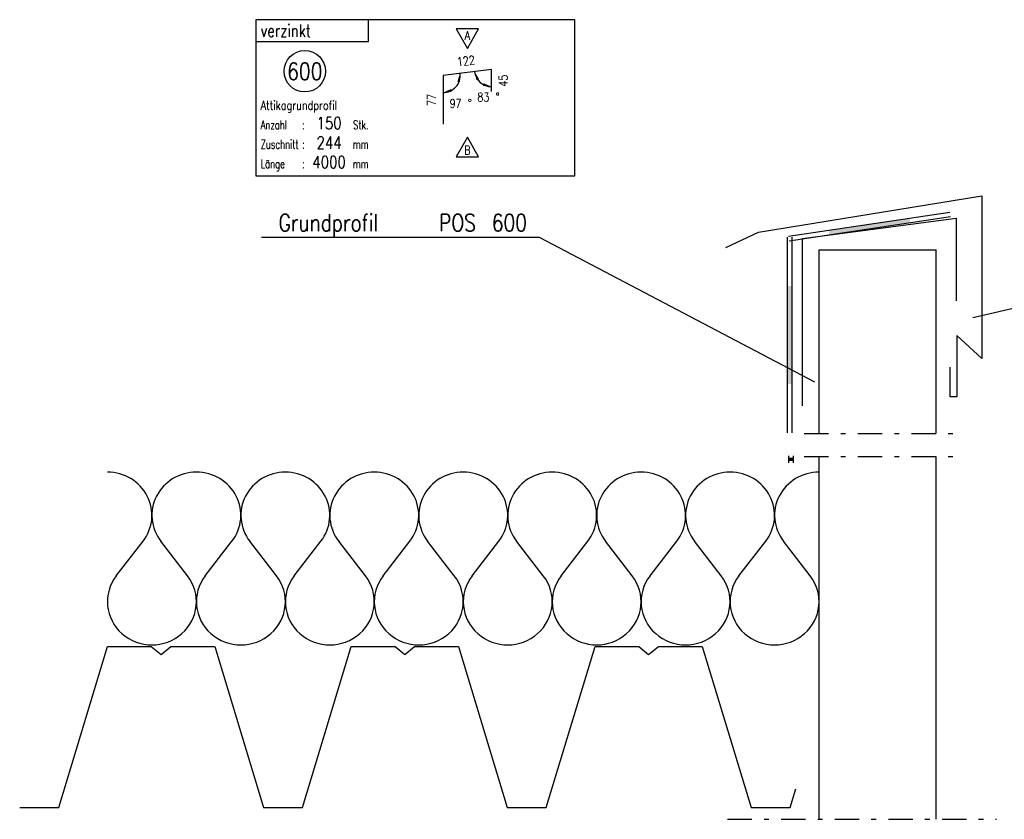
# Model space of a CAD drawing. Extents: x 0 to 238, y 0 to 168.
# Tile 5 of 31: x 44 to 64, y 34 to 50. Entities that reach past the tile are written whole.
import ezdxf
from ezdxf.enums import TextEntityAlignment as Align

# ---------------------------------------------------------------- set-up
doc = ezdxf.new("R2010")
doc.units = 0
doc.header["$LTSCALE"] = 2
doc.header["$MEASUREMENT"] = 0
doc.linetypes.add('AUSGEZOGEN', pattern=[0])
doc.linetypes.add('STRICHPUNKT', pattern=[1, 0.5, -0.25, 0, -0.25])
doc.layers.get('0').update_dxf_attribs({"linetype": 'CONTINUOUS'})
for name, color, linetype in [('GER', 7, 'AUSGEZOGEN'), ('T__KONS', 3, 'CONTINUOUS'), ('T__KT', 7, 'AUSGEZOGEN'), ('T__SCHR', 7, 'CONTINUOUS')]:
    doc.layers.add(name, color=color, linetype=linetype)
doc.styles.add('ISOG', font='SIMPLEXD.SHX')
doc.styles.add('SIMPLEX7', font='simplexd', dxfattribs={"width": 0.7})
doc.styles.add('SIMPLEX8', font='simplexd', dxfattribs={"width": 0.8})

# ---------------------------------------------------------------- blocks, each defined once
blk = doc.blocks.new('ASOWDBLK')
at = {"color": 0, "linetype": 'Continuous'}
for p, q in [((0.05, 0.6), (0.2, 0.4)), ((0.45, 0.6), (0.3, 0.4))]:
    blk.add_line(p, q, dxfattribs=at)
for centre, start, end in [((0.25, 0.75), 323.1301, 216.8699), ((0, 0.25), 270, 36.8699), ((0.5, 0.25), 143.1301, 270)]:
    blk.add_arc(centre, 0.25, start, end, dxfattribs=at)
blk = doc.blocks.new('*U587')
at = {"color": 0, "linetype": 'ByBlock', "xscale": 3.648650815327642, "yscale": 3.543079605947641, "zscale": 3.648650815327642, "rotation": 180}
for p in [(118.674, 40.039), (120.499, 40.039), (122.323, 40.039), (124.147, 40.039), (125.972, 40.039), (127.796, 40.039), (129.62, 40.039), (131.445, 40.039)]:
    blk.add_blockref('ASOWDBLK', p, dxfattribs=at)
blk = doc.blocks.new('ASO_FUBLK')
at = {"color": 0, "linetype": 'ByBlock'}
for p, q in [((0, 0.15), (10, 0.15)), ((0, -0.15), (10, -0.15))]:
    blk.add_line(p, q, dxfattribs=at)
blk.add_solid([(2.5, -0.15), (7.5, -0.15), (2.5, 0.15), (7.5, 0.15)], dxfattribs=at)
blk = doc.blocks.new('KDTXT')
at = {"layer": 'T__KT', "color": 2, "style": 'SIMPLEX8', "width": 0.8}
for tag, p in [('KD-NAME1', (0, 0.012)), ('KD-TITEL1', (0.329, 0.012)), ('KD-NAME2', (0, -0.047)), ('KD-TITEL2', (0.329, -0.047))]:
    blk.add_attdef(tag, p, '', height=0.035, dxfattribs=at)
at = {"layer": 'T__KT', "color": 3, "style": 'SIMPLEX8', "width": 0.8}
for tag, p in [('KD-POS1', (0.4373, 0.012)), ('KD-POS2', (0.4373, -0.047))]:
    blk.add_attdef(tag, p, '', height=0.035, dxfattribs=at)
blk = doc.blocks.new('KT-TEXTE')
at = {"layer": 'T__KT', "color": 8}
blk.add_lwpolyline([(0, -3.2), (6.541, -3.2), (6.541, 0), (0, 0)], close=True, dxfattribs=at)
blk.add_lwpolyline([(0, -0.45), (2.315, -0.45), (2.315, 0)], dxfattribs=at)
at = {"layer": 'T__KT', "color": 1}
blk.add_circle((1.006, -1.058), 0.425, dxfattribs=at)
at = {"layer": 'GER', "style": 'SIMPLEX7', "width": 0.7}
for s, p in [('Anzahl', (0.1, -2.247)), ('Zuschnitt', (0.1, -2.647)), ('Länge', (0.1, -3.047))]:
    blk.add_text(s, height=0.18, dxfattribs=at).set_placement(p)
for s, p in [(':', (1.004, -2.247)), ('Stk.', (2.315, -2.247)), (':', (1.004, -2.647)), ('mm', (2.315, -2.647)), (':', (1.004, -3.047)), ('mm', (2.315, -3.047))]:
    blk.add_text(s, height=0.18, dxfattribs=at).set_placement(p, align=Align.RIGHT)
blk = doc.blocks.new('KT-DREIECK')
at = {"layer": 'T__KT'}
blk.add_lwpolyline([(-0.231, 0.133), (0, -0.266), (0.231, 0.133)], close=True, dxfattribs=at)
blk = doc.blocks.new('KT_ATT05')
at = {"layer": 'T__KT', "color": 11}
for p, q in [((4.836, -1.024), (3.843, -1.146)), ((3.843, -1.146), (3.843, -2.146)), ((4.836, -1.474), (4.836, -1.024))]:
    blk.add_line(p, q, dxfattribs=at)
at = {"layer": 'T__KT', "color": 15}
for points in [[(4.161, -1.275, 0.0583, 0, 0), (4.191, -1.103, 0, 0, 0)], [(4.553, -1.229, 0.0583, 0, 0), (4.488, -1.066, 0, 0, 0)], [(4.666, -1.331, 0.0583, 0, 0), (4.836, -1.374, 0, 0, 0)], [(4.012, -1.45, 0.0583, 0, 0), (3.843, -1.496, 0, 0, 0)]]:
    blk.add_lwpolyline(points, format="xyseb", dxfattribs=at)
blk.add_arc((3.843, -1.146), 0.35, 270, 7, dxfattribs=at)
at = {"layer": 'T__KT'}
blk.add_arc((4.836, -1.024), 0.35, 187, 270, dxfattribs=at)
for name, p in [('KT-TEXTE', (0, 0)), ('KT-DREIECK', (4.34, -0.323))]:
    blk.add_blockref(name, p, dxfattribs=at)
at = {"layer": 'T__KT', "rotation": 180}
blk.add_blockref('KT-DREIECK', (4.34, -2.677), dxfattribs=at)
at = {"layer": 'T__KT', "style": 'SIMPLEX8', "width": 0.8}
for s, p in [('A', (4.34, -0.323)), ('B', (4.34, -2.677))]:
    blk.add_text(s, height=0.18, dxfattribs=at).set_placement(p, align=Align.MIDDLE)
at = {"layer": 'T__KT', "style": 'ISOG'}
for p in [(4.791, -1.678), (4.221, -1.809)]:
    blk.add_text(' %%d', height=0.18, dxfattribs=at).set_placement(p)
at = {"layer": 'T__KT', "color": 1, "style": 'SIMPLEX8', "width": 0.8}
blk.add_attdef('KT-HPOS', (0.1, -0.35), '', height=0.25, dxfattribs=at)
at = {"layer": 'T__KT', "style": 'SIMPLEX8', "width": 0.8}
for tag, flags, p in [('KT-TYP', 1, (1.485, -0.846)), ('KT-AZK', 9, (1.485, -1.271))]:
    blk.add_attdef(tag, text='', height=0.18, dxfattribs=dict(at, flags=flags)).set_placement(p, align=Align.MIDDLE_LEFT)
for tag, rotation, p in [('KT-Z01', 7, (4.31, -0.846)), ('KT-Z03', 90, (5.076, -1.249)), ('KT-Z02', 90, (3.603, -1.646))]:
    blk.add_attdef(tag, text='', height=0.18, rotation=rotation, dxfattribs=at).set_placement(p, align=Align.MIDDLE)
at = {"layer": 'T__KT', "color": 2, "style": 'SIMPLEX8', "width": 0.8}
blk.add_attdef('KT-UPOS', text='', height=0.35, dxfattribs=at).set_placement((1.006, -1.059), align=Align.MIDDLE)
at = {"layer": 'T__KT', "style": 'SIMPLEX8', "width": 0.8}
for tag, p in [('KT-W02', (4.791, -1.678)), ('KT-W01', (4.221, -1.809))]:
    blk.add_attdef(tag, text='', height=0.18, dxfattribs=at).set_placement(p, align=Align.RIGHT)
at = {"layer": 'T__KT', "style": 'SIMPLEX8', "width": 0.8, "flags": 8}
blk.add_attdef('KT-NAME', (0.1, -1.847), '', height=0.18, dxfattribs=at)
at = {"layer": 'T__KT', "color": 1, "style": 'SIMPLEX8', "width": 0.8}
for tag, p in [('KT-STK', (1.504, -2.247)), ('KT-Z', (1.504, -2.647)), ('KT-L', (1.504, -3.047))]:
    blk.add_attdef(tag, text='', height=0.25, dxfattribs=at).set_placement(p, align=Align.CENTER)

msp = doc.modelspace()

# ---------------------------------------------------------------- linework, layer by layer
at = {"layer": 'T__KONS', "color": 2}
for p, q in [((60.105, 45.205), (62.505, 45.205)), ((60.105, 41.441), (60.105, 45.205)), ((62.505, 41.441), (62.505, 45.205)), ((60.105, 33.524), (60.105, 40.967)), ((62.505, 33.524), (62.505, 40.967))]:
    msp.add_line(p, q, dxfattribs=at)
at = {"layer": 'T__KONS', "color": 1, "linetype": 'STRICHPUNKT', "ltscale": 0.5}
for p, q in [((59.8, 41.441), (62.976, 41.441)), ((59.8, 40.967), (62.976, 40.967)), ((58.227, 33.524), (63.747, 33.524))]:
    msp.add_line(p, q, dxfattribs=at)
at = {"layer": 'T__KONS', "color": 2}
msp.add_lwpolyline([(58.196, 45.253), (58.864, 45.567), (63.442, 46.314), (63.442, 42.974), (62.932, 43.446), (62.932, 42.188), (62.794, 42.188), (62.794, 42.797)], dxfattribs=at)
at = {"layer": 'T__KONS', "color": 3}
msp.add_lwpolyline([(59.769, 42.005), (59.769, 45.44), (62.915, 45.852), (62.915, 44.158)], dxfattribs=at)
at = {"layer": 'T__KONS'}
msp.add_lwpolyline([(43.71, 33.767), (44.51, 33.767), (45.51, 37.067), (46.41, 37.067), (46.61, 36.907), (46.81, 37.067), (47.71, 37.067), (48.71, 33.767), (49.51, 33.767), (50.51, 37.067), (51.41, 37.067), (51.61, 36.907), (51.81, 37.067), (52.71, 37.067), (53.71, 33.767), (54.51, 33.767), (55.51, 37.067), (56.41, 37.067), (56.61, 36.907), (56.81, 37.067), (57.71, 37.067), (58.71, 33.767), (59.51, 33.767), (59.626, 34.15)], dxfattribs=at)
at = {"layer": 'T__KT', "color": 1}
for points in [[(48.671, 45.467), (54.368, 45.467), (60.009, 42.495)], [(75.3, 45.411), (70.18, 45.411), (63.256, 43.809)]]:
    msp.add_lwpolyline(points, dxfattribs=at)

# ---------------------------------------------------------------- block references
at = {"layer": 'T__KONS', "color": 7}
msp.add_blockref('KT_ATT05', (48.552, 49.926), dxfattribs=at).add_auto_attribs({'KT-HPOS': 'verzinkt', 'KT-UPOS': '600', 'KT-STK': '150', 'KT-Z': '244', 'KT-L': '4000', 'KT-Z01': '122', 'KT-Z02': '77', 'KT-W01': '97', 'KT-NAME': 'Attikagrundprofil', 'KT-Z03': '45', 'KT-W02': '83'})
at = {"layer": 'T__KONS', "color": 1, "yscale": 0.32}
for p, xscale, zscale, rotation in [((59.483, 45.44), 0.334809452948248, 0.334809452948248, 8.4683696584), ((59.506, 41.449), 0.401485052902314, 0.401485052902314, 90), ((59.53, 40.838), 0.014087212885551, 0.014087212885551, 90)]:
    msp.add_blockref('ASO_FUBLK', p, dxfattribs=dict(at, xscale=xscale, zscale=zscale, rotation=rotation))
at = {"layer": 'T__KT', "xscale": 10, "yscale": 10, "zscale": 10}
msp.add_blockref('KDTXT', (49.021, 45.467), dxfattribs=at).add_auto_attribs({'KD-NAME1': 'Grundprofil', 'KD-TITEL1': 'POS', 'KD-POS1': '600'})
at = {"layer": 'T__SCHR', "color": 1}
msp.add_blockref('*U587', (-71.34, 0.606), dxfattribs=at)

doc.saveas('drawing.dxf')
